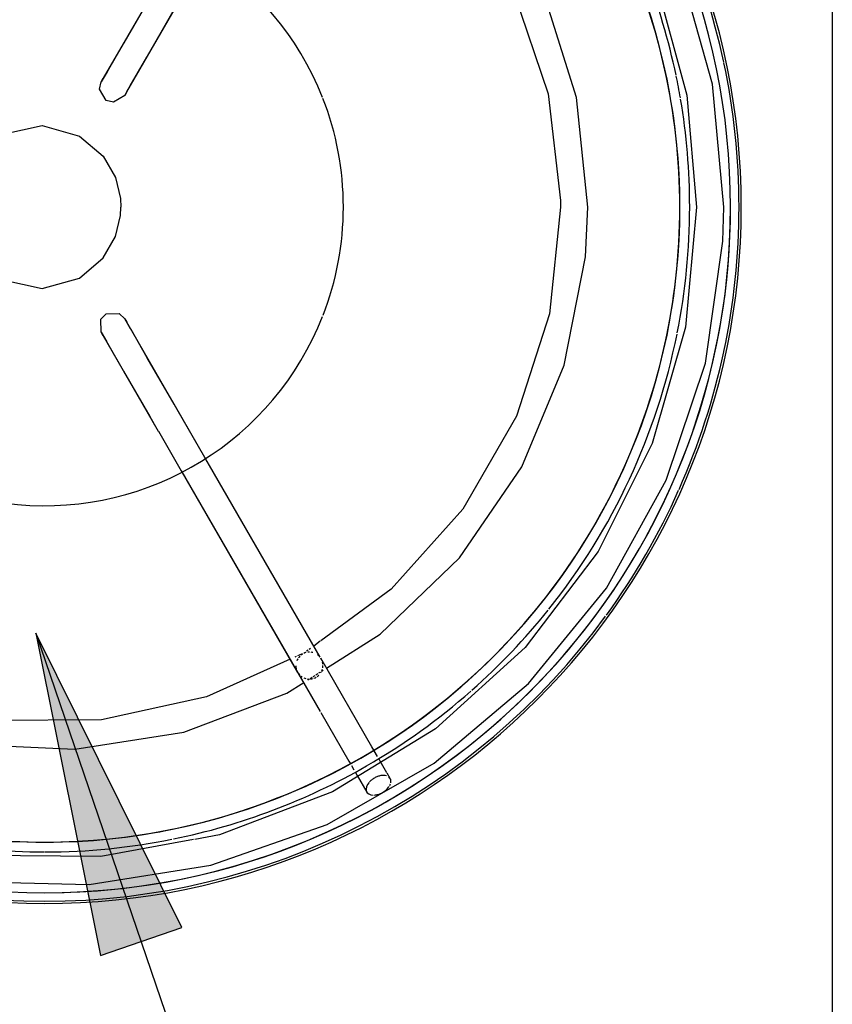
# Model space of a CAD drawing. Header units: centimetres. Extents: x -1062 to 5388, y 1642 to 2943.
# Tile 34 of 90: x -89 to -59, y 2276 to 2312. Entities that reach past the tile are written whole.
import ezdxf

# ---------------------------------------------------------------- set-up
doc = ezdxf.new("R2010")
doc.units = ezdxf.units.CM
for name, color, linetype in [('M-XREF', 252, 'Continuous'), ('XREF$0$Notatki tekstowe', 8, 'Continuous'), ('XREF$0$Notatki tekstowe-1', 8, 'Continuous'), ('XREF$0$Oprawy oświetleniowe', 8, 'Continuous'), ('XREF$0$Oprawy oświetleniowe-1', 8, 'Continuous'), ('XREF$0$Oprawy oświetleniowe-2', 8, 'Continuous'), ('XREF$0$Oprawy oświetleniowe-3', 8, 'Continuous'), ('XREF$0$Ściany-2', 8, 'Continuous')]:
    doc.layers.add(name, color=color, linetype=linetype)

# ---------------------------------------------------------------- blocks, each defined once
blk = doc.blocks.new('XREF$0$Lighting_Floor-mounting_Orsjo-Belysning_Aria-Floor-Lamp - Black-V9-Aranżacja_01')
at = {"layer": 'XREF$0$Oprawy oświetleniowe'}
for radius, start, end in [(25.65, 360, 180), (23.39, 360, 180), (23.389, 360, 180), (25.65, 180, 360), (23.39, 180, 360), (23.389, 180, 360)]:
    blk.add_arc((0, 0), radius, start, end, dxfattribs=at)
at = {"layer": 'XREF$0$Oprawy oświetleniowe-1'}
for p, q in [((6.07, -9.513), (5.9, -9.219)), ((6.07, -9.513), (5.9, -9.219)), ((5.034, -9.719), (5.204, -10.013)), ((10.149, -16.578), (6.07, -9.513)), ((5.204, -10.013), (10.149, -18.578)), ((10.149, -15.99), (9.91, -16.165)), ((12.053, -19.876), (10.167, -16.61)), ((10.167, -18.61), (11.206, -20.409)), ((12.26, -20.234), (12.053, -19.877)), ((11.206, -20.409), (11.271, -20.521)), ((11.299, -20.57), (11.389, -20.727)), ((12.358, -20.404), (12.302, -20.308)), ((11.432, -20.802), (11.51, -20.937))]:
    blk.add_line(p, q, dxfattribs=at)
at = {"layer": 'XREF$0$Oprawy oświetleniowe-1', "flags": 128}
for points in [[(14.644, 19.018), (17.901, 15.989), (20.544, 12.412), (22.482, 8.408), (23.647, 4.115), (24.002, 0)], [(20, 0), (19.588, 4.038), (18.369, 7.91), (16.394, 11.456), (13.743, 14.53), (10.527, 17.006), (10.419, 17.058)], [(10.167, 15.959), (12.58, 14.239), (15.256, 11.325), (17.27, 7.92), (18.536, 4.172), (18.999, 0.244), (19, 0)], [(25.002, 0), (24.59, 4.521), (23.367, 8.893)], [(-2.375, 2.053), (-1.531, 2.682), (-0.089, 2.998), (1.285, 2.614), (2.155, 1.874), (2.609, 1.085), (2.796, 0.315), (2.812, 0)], [(-17.636, -17.597), (-15.362, -19.726), (-11.541, -22.179), (-7.34, -23.901), (-2.897, -24.834), (1.641, -24.948), (6.126, -24.24), (10.408, -22.733), (14.347, -20.476), (17.813, -17.544), (20.692, -14.034), (22.889, -10.06), (24.331, -5.755), (24.97, -1.261), (25.002, 0)], [(-2.375, -2.053), (-1.531, -2.682), (-0.089, -2.998), (1.285, -2.614), (2.155, -1.874), (2.609, -1.085), (2.796, -0.315), (2.812, 0)], [(19, 0), (18.588, -3.934), (17.371, -7.698), (15.4, -11.129), (12.762, -14.076), (10.167, -15.977)], [(10.379, -16.978), (12.35, -15.732), (15.272, -12.914), (17.565, -9.565), (19.134, -5.821), (19.915, -1.838), (20, 0)], [(24.002, 0), (23.59, -4.429), (22.368, -8.706), (20.377, -12.683), (17.687, -16.226), (14.39, -19.211), (10.604, -21.532)], [(9.038, -16.654), (5.964, -18.04), (2.099, -18.884), (-1.857, -18.909), (-5.732, -18.115), (-9.359, -16.535), (-12.58, -14.239), (-15.256, -11.325), (-17.27, -7.92), (-18.536, -4.172), (-18.968, -0.5)], [(5.034, -9.719), (5.17, -9.954), (5.204, -10.013)], [(-15.642, -12.328), (-13.743, -14.53), (-10.527, -17.006), (-6.876, -18.781), (-2.943, -19.782), (1.112, -19.969), (5.121, -19.333), (8.919, -17.901), (9.539, -17.509)], [(5.488, -23.294), (2.065, -23.913), (-2.383, -23.884), (-6.749, -23.034), (-10.883, -21.393), (-14.599, -19.046)], [(10.598, -21.536), (6.442, -23.122), (5.533, -23.286)]]:
    blk.add_lwpolyline(points, dxfattribs=at)
at = {"layer": 'XREF$0$Oprawy oświetleniowe-1'}
for radius, start, end in [(25.253, 360, 180), (23.75, 11.7927, 30.7887), (11, 21.5062, 168.8497), (25.567, 12.0371, 24), (25.567, 0, 12), (23.75, 9.7468, 11.7238), (11, 360, 21.2985), (23.75, 360, 9.6364), (25.253, 180, 360), (11, 338.7492, 360), (23.75, 348.753, 360), (25.567, 348, 0), (11, 191.1474, 338.4938), (23.75, 321.4286, 348.646), (25.567, 336, 347.9629), (25.567, 324, 335.9247), (23.75, 311.4866, 321.3258), (25.567, 216.1145, 323.8855), (23.75, 299.9483, 311.3576), (23.75, 281.54, 299.9229), (23.75, 249.2457, 270), (23.75, 270.0644, 281.3647)]:
    blk.add_arc((0, 0), radius, start, end, dxfattribs=at)
for start_param, end_param in [(1.570796, 1.700221), (1.308997, 1.570796), (4.339216, 4.712389), (4.712389, 5.221921)]:
    blk.add_ellipse((12.294, -21.293), major_axis=(0.433, 0.25), ratio=0.610127, start_param=start_param, end_param=end_param, dxfattribs=at)
at = {"layer": 'XREF$0$Oprawy oświetleniowe-2'}
for p, q in [((9.707, -16.313), (9.648, -16.357)), ((9.791, -16.252), (9.741, -16.289)), ((9.267, -16.551), (9.21, -16.576)), ((9.37, -16.504), (9.311, -16.531)), ((9.488, -16.451), (9.377, -16.501)), ((9.589, -16.4), (9.57, -16.414)), ((9.779, -17.358), (9.847, -17.315)), ((9.883, -17.292), (9.956, -17.246)), ((9.992, -17.222), (10.066, -17.176))]:
    blk.add_line(p, q, dxfattribs=at)
for start_param, end_param in [(2.094395, 2.253301), (1.849975, 1.990993), (1.588871, 1.728918), (1.308997, 1.467092), (1.047198, 1.163766), (0.785398, 0.922871), (0.261799, 0.422062), (0, 0.053909), (6.118847, 6.283185), (2.617994, 2.875025), (5.853092, 6.021386), (5.587799, 5.759587), (3.240078, 3.403392), (3.497966, 3.621304), (3.756209, 3.926991)]:
    blk.add_ellipse((9.75, -16.888), major_axis=(0.433, 0.25), ratio=0.99028, start_param=start_param, end_param=end_param, dxfattribs=at)
at = {"layer": 'XREF$0$Oprawy oświetleniowe-3'}
for p, q in [((5.034, 9.719), (2.162, 4.745)), ((3.028, 4.245), (5.9, 9.219)), ((2.085, 4.611), (2.162, 4.745)), ((2.085, 4.611), (2.085, 4.611)), ((2.951, 4.111), (3.156, 4.467)), ((3.028, 4.245), (2.951, 4.111)), ((2.951, -4.111), (3.028, -4.245)), ((5.9, -9.219), (3.028, -4.245)), ((2.085, -4.611), (2.29, -4.967)), ((2.162, -4.745), (2.085, -4.611)), ((3.782, -5.551), (3.183, -4.513)), ((2.162, -4.745), (4.186, -8.251)), ((2.317, -5.013), (2.897, -6.018)), ((4.767, -7.256), (3.782, -5.551)), ((2.911, -6.042), (3.874, -7.709)), ((5.9, -9.219), (4.767, -7.256)), ((3.874, -7.709), (4.186, -8.251)), ((4.189, -8.255), (5.034, -9.719)), ((4.189, -8.255), (5.034, -9.719)), ((10.149, -16.578), (6.07, -9.513)), ((5.204, -10.013), (9.317, -17.138)), ((10.183, -16.638), (10.167, -16.61)), ((9.687, -17.416), (9.745, -17.379)), ((10.1, -17.155), (10.149, -17.124)), ((10.197, -17.093), (10.256, -17.056)), ((12.604, -20.83), (12.358, -20.404)), ((11.51, -20.937), (11.861, -21.543)), ((12.727, -21.043), (12.614, -20.847))]:
    blk.add_line(p, q, dxfattribs=at)
at = {"layer": 'XREF$0$Oprawy oświetleniowe-3', "flags": 128}
for points in [[(5.034, 9.719), (3.901, 7.756), (2.916, 6.051), (2.3, 4.984), (2.085, 4.611)], [(3.156, 4.467), (3.763, 5.518), (4.74, 7.209), (5.9, 9.219)], [(2.268, 3.928), (2.018, 4.337), (2.085, 4.611)], [(2.951, 4.111), (2.541, 3.861), (2.268, 3.928)], [(2.085, -4.611), (2.073, -4.131), (2.268, -3.928)], [(2.268, -3.928), (2.747, -3.916), (2.951, -4.111)], [(3.166, -4.484), (2.951, -4.111), (2.951, -4.111)]]:
    blk.add_lwpolyline(points, dxfattribs=at)
at = {"layer": 'XREF$0$Oprawy oświetleniowe-3'}
for radius, start, end in [(25.253, 360, 180), (11, 21.5062, 168.8497), (23.389, 12.8575, 25.7143), (23.39, 12.8571, 25.7136), (23.389, 360, 12.8571), (23.39, 0, 12.8568), (11, 0, 21.2985), (25.253, 180, 270), (11, 338.7492, 360), (25.253, 321.4286, 360), (23.389, 347.1429, 360), (23.39, 347.1432, 360), (11, 191.1474, 338.4938), (23.389, 334.2857, 347.1425), (23.39, 334.2864, 347.1429), (23.389, 321.4286, 334.2849), (23.39, 321.4297, 334.2857), (23.389, 282.8575, 321.4272), (23.39, 308.5732, 321.4286), (25.253, 270, 321.4286), (23.39, 295.7143, 308.5703), (23.39, 282.8571, 295.7136), (23.389, 257.1429, 282.8571), (23.39, 257.1432, 282.8568)]:
    blk.add_arc((0, 0), radius, start, end, dxfattribs=at)
for centre, ratio, start_param, end_param in [((9.75, -16.888), 0.99028, 5.323212, 5.497787), ((9.75, -16.888), 0.99028, 4.015041, 4.18879), ((9.75, -16.888), 0.99028, 4.274666, 4.45059), ((9.75, -16.888), 0.99028, 4.535235, 4.712389), ((9.75, -16.888), 0.99028, 4.796845, 4.974188), ((9.75, -16.888), 0.99028, 5.189581, 5.235988), ((12.294, -21.293), 0.610127, 1.047198, 1.308997), ((12.294, -21.293), 0.610127, 0.523599, 1.047198), ((12.294, -21.293), 0.610127, 5.759587, 6.544985), ((12.294, -21.293), 0.610127, 2.094395, 3.926991), ((12.294, -21.293), 0.610127, 1.832596, 2.034069), ((12.294, -21.293), 0.610127, 1.700221, 1.832596), ((12.294, -21.293), 0.610127, 5.235988, 5.389432), ((12.294, -21.293), 0.610127, 5.497787, 5.679818), ((12.294, -21.293), 0.610127, 4.049967, 4.339216)]:
    blk.add_ellipse(centre, major_axis=(0.433, 0.25), ratio=ratio, start_param=start_param, end_param=end_param, dxfattribs=at)
blk = doc.blocks.new('XREF')
at = {"layer": 'XREF$0$Notatki tekstowe-1'}
blk.add_hatch(color=256, dxfattribs=at).paths.add_polyline_path([(-88.543, 2289.383), (-86.161, 2277.517), (-83.17, 2278.538)])
at = {"layer": 'XREF$0$Notatki tekstowe'}
for p, q in [((-88.543, 2289.383), (-86.161, 2277.517)), ((-83.17, 2278.538), (-88.543, 2289.383)), ((-88.543, 2289.383), (-65.961, 2223.243)), ((-86.161, 2277.517), (-83.17, 2278.538))]:
    blk.add_line(p, q, dxfattribs=at)
at = {"layer": 'XREF$0$Ściany-2'}
blk.add_line((-59.22, 2333.576), (-59.22, 2226.576), dxfattribs=at)
at = {"layer": 'XREF$0$Oprawy oświetleniowe-1'}
blk.add_blockref('XREF$0$Lighting_Floor-mounting_Orsjo-Belysning_Aria-Floor-Lamp - Black-V9-Aranżacja_01', (-88.22, 2305.076), dxfattribs=at)

msp = doc.modelspace()

# ---------------------------------------------------------------- block references
at = {"layer": 'M-XREF'}
msp.add_blockref('XREF', (0, 0), dxfattribs=at)

doc.saveas('drawing.dxf')
